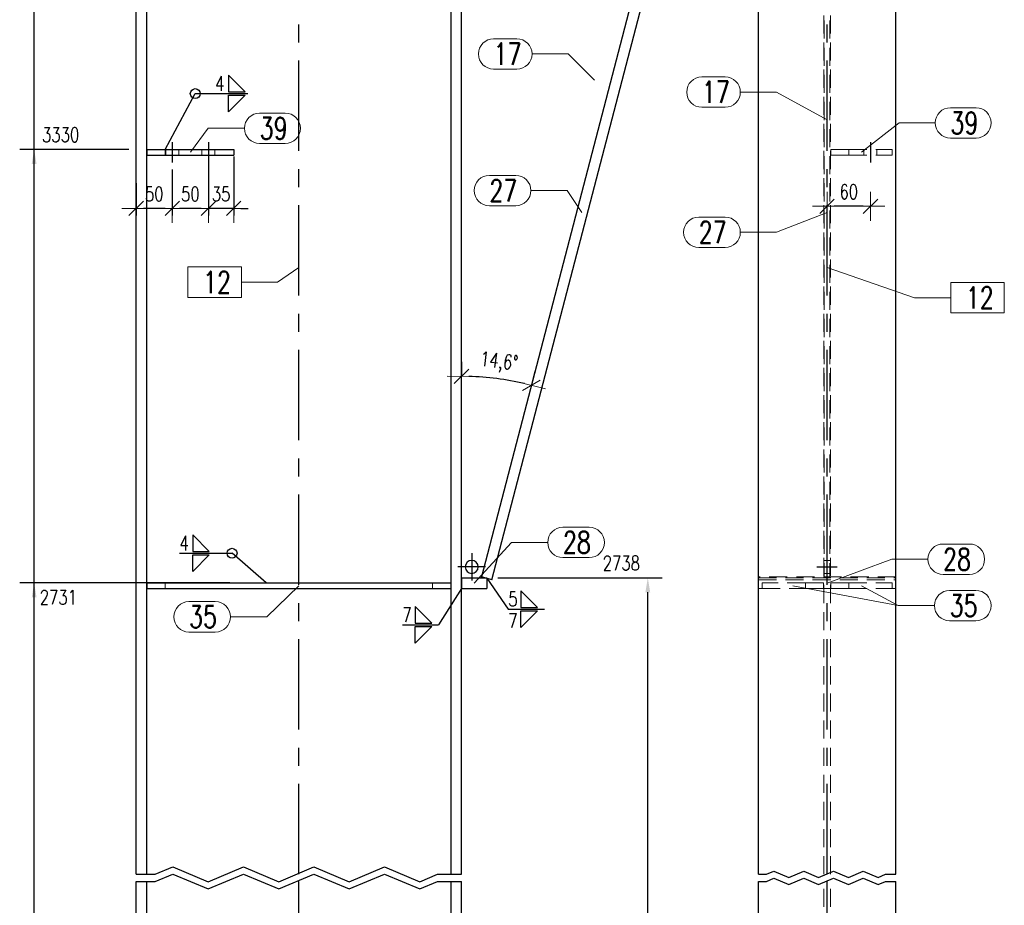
# Model space of a CAD drawing. Header units: millimetres. Extents: x 2097 to 3301, y 14853 to 15503.
# Tile 7 of 97: x 2339 to 2475, y 14957 to 15079. Entities that reach past the tile are written whole.
import ezdxf

# ---------------------------------------------------------------- set-up
doc = ezdxf.new("R2010")
doc.units = ezdxf.units.MM
doc.header["$LTSCALE"] = 10
doc.linetypes.add('HIDDEN', pattern=[0.375, 0.25, -0.125])
doc.linetypes.add('MITTE', pattern=[2, 1.25, -0.25, 0.25, -0.25])
doc.layers.get('Defpoints').update_dxf_attribs({"color": 1})
for name, color, linetype, lineweight in [('PS_DIM', 4, 'Continuous', 13), ('PS_Hidden', 2, 'HIDDEN', 9), ('PS_Pos', 1, 'Continuous', 15), ('PS_SOLID', 7, 'Continuous', 30)]:
    doc.layers.add(name, color=color, linetype=linetype, lineweight=lineweight)
for name, color, linetype in [('PS_MID', 5, 'MITTE'), ('PS_SHAPE', 3, 'Continuous'), ('PS_WELD', 1, 'Continuous')]:
    doc.layers.add(name, color=color, linetype=linetype)
doc.styles.add('simplex', font='simplex.shx', dxfattribs={"width": 0.75})
doc.dimstyles.new('1_10_GŁ_DS1-LS10', dxfattribs={"dimtxt": 2, "dimasz": 2, "dimexe": 2, "dimexo": 5, "dimgap": 1, "dimtad": 1, "dimjust": 4, "dimdec": 0, "dimlfac": 10, "dimtxsty": 'simplex', "dimblk1": 'NONE', "dimsah": 1, "dimcen": 2, "dimclrd": 256, "dimclre": 256, "dimclrt": 3, "dimadec": 1, "dimazin": 0, "dimtfac": 1, "dimtdec": 0, "dimtmove": 2, "dimatfit": 3, "dimfxl": 1, "dimarcsym": 0})
doc.dimstyles.new('1_10_PRZ', dxfattribs={"dimtxt": 2, "dimasz": 1, "dimexe": 2, "dimexo": 5, "dimgap": 1, "dimtad": 1, "dimdec": 0, "dimlfac": 10, "dimtxsty": 'simplex', "dimblk": 'dimznak', "dimcen": 2, "dimse1": 1, "dimse2": 1, "dimclrt": 3, "dimadec": 1, "dimazin": 0, "dimtfac": 1, "dimtdec": 0, "dimtix": 1, "dimtmove": 2, "dimatfit": 3, "dimldrblk": 'dim-grot', "dimfxl": 1, "dimarcsym": 0})
doc.dimstyles.new('1_10_SC', dxfattribs={"dimtxt": 2, "dimasz": 1, "dimexe": 1, "dimexo": 1, "dimgap": 1, "dimtad": 1, "dimdec": 0, "dimlfac": 10, "dimtxsty": 'simplex', "dimblk": 'dimznak', "dimcen": 2, "dimclrd": 256, "dimclre": 256, "dimclrt": 3, "dimadec": 1, "dimazin": 0, "dimtfac": 1, "dimtdec": 0, "dimtix": 1, "dimtmove": 2, "dimatfit": 3, "dimldrblk": 'dim-grot', "dimfxl": 1, "dimarcsym": 0})

# ---------------------------------------------------------------- blocks, each defined once
blk = doc.blocks.new('dimznak')
at = {"color": 0}
for points in [[(0, 2), (0, -2)], [(-2, 0), (2, 0)]]:
    blk.add_lwpolyline(points, dxfattribs=at)
at = {"color": 2}
blk.add_lwpolyline([(1, 1), (-1, -1)], dxfattribs=at)
blk = doc.blocks.new('*D214')
at = {"layer": 'Defpoints', "color": 0, "transparency": 16777216}
for p in [(2364.89, 15062.37), (2368.39, 15061.37), (2364.89, 15053.21)]:
    blk.add_point(p, dxfattribs=at)
at = {"layer": 'PS_DIM', "lineweight": -2, "transparency": 16777216}
for p, q in [((2364.89, 15061.37), (2364.89, 15052.21)), ((2368.39, 15060.37), (2368.39, 15052.21)), ((2363.89, 15053.21), (2362.89, 15053.21)), ((2368.39, 15053.21), (2364.89, 15053.21)), ((2369.39, 15053.21), (2370.39, 15053.21))]:
    blk.add_line(p, q, dxfattribs=at)
blk.add_blockref('dimznak', (2364.89, 15053.21), dxfattribs=at)
at = {"layer": 'PS_DIM', "lineweight": -2, "transparency": 16777216, "rotation": 180}
blk.add_blockref('dimznak', (2368.39, 15053.21), dxfattribs=at)
at = {"layer": 'PS_DIM', "color": 3, "transparency": 16777216, "insert": (2366.64, 15055.21), "char_height": 2, "attachment_point": 5, "style": 'simplex'}
blk.add_mtext('35', dxfattribs=at)
blk = doc.blocks.new('dim-grot')
blk.add_hatch(color=256).paths.add_polyline_path([(0, 0), (-2, 0.5), (-2, -0.5)])
blk.add_lwpolyline([(0, 0), (-2, 0.5), (-2, -0.5), (0, 0)])
blk = doc.blocks.new('*D215')
at = {"layer": 'Defpoints', "color": 0, "transparency": 16777216}
for p in [(2364.89, 15062.37), (2359.89, 15059.57), (2359.89, 15053.21)]:
    blk.add_point(p, dxfattribs=at)
at = {"layer": 'PS_DIM', "lineweight": -2, "transparency": 16777216}
for p, q in [((2364.89, 15061.37), (2364.89, 15052.21)), ((2359.89, 15058.57), (2359.89, 15052.21)), ((2363.89, 15053.21), (2360.89, 15053.21))]:
    blk.add_line(p, q, dxfattribs=at)
at = {"layer": 'PS_DIM', "lineweight": -2, "transparency": 16777216, "rotation": 180}
blk.add_blockref('dimznak', (2359.89, 15053.21), dxfattribs=at)
at = {"layer": 'PS_DIM', "lineweight": -2, "transparency": 16777216}
blk.add_blockref('dimznak', (2364.89, 15053.21), dxfattribs=at)
at = {"layer": 'PS_DIM', "color": 3, "transparency": 16777216, "insert": (2362.39, 15055.21), "char_height": 2, "attachment_point": 5, "style": 'simplex'}
blk.add_mtext('50', dxfattribs=at)
blk = doc.blocks.new('*D216')
at = {"layer": 'Defpoints', "color": 0, "transparency": 16777216}
for p in [(2359.89, 15059.57), (2354.89, 15057.72), (2354.89, 15053.21)]:
    blk.add_point(p, dxfattribs=at)
at = {"layer": 'PS_DIM', "lineweight": -2, "transparency": 16777216}
for p, q in [((2359.89, 15058.57), (2359.89, 15052.21)), ((2354.89, 15056.72), (2354.89, 15052.21)), ((2358.89, 15053.21), (2355.89, 15053.21))]:
    blk.add_line(p, q, dxfattribs=at)
at = {"layer": 'PS_DIM', "lineweight": -2, "transparency": 16777216, "rotation": 180}
blk.add_blockref('dimznak', (2354.89, 15053.21), dxfattribs=at)
at = {"layer": 'PS_DIM', "lineweight": -2, "transparency": 16777216}
blk.add_blockref('dimznak', (2359.89, 15053.21), dxfattribs=at)
at = {"layer": 'PS_DIM', "color": 3, "transparency": 16777216, "insert": (2357.39, 15055.21), "char_height": 2, "attachment_point": 5, "style": 'simplex'}
blk.add_mtext('50', dxfattribs=at)
blk = doc.blocks.new('*D217')
at = {"layer": 'Defpoints', "color": 0, "transparency": 16777216}
for p in [(2450.43, 15059.57), (2456.43, 15059.57), (2450.43, 15053.51)]:
    blk.add_point(p, dxfattribs=at)
at = {"layer": 'PS_DIM', "color": 0, "lineweight": -2, "transparency": 16777216}
blk.add_line((2455.43, 15053.51), (2451.43, 15053.51), dxfattribs=at)
at = {"layer": 'PS_DIM', "color": 0, "lineweight": -2, "transparency": 16777216, "rotation": 180}
blk.add_blockref('dimznak', (2450.43, 15053.51), dxfattribs=at)
at = {"layer": 'PS_DIM', "color": 0, "lineweight": -2, "transparency": 16777216}
blk.add_blockref('dimznak', (2456.43, 15053.51), dxfattribs=at)
at = {"layer": 'PS_DIM', "color": 3, "transparency": 16777216, "insert": (2453.43, 15055.51), "char_height": 2, "attachment_point": 5, "style": 'simplex'}
blk.add_mtext('60', dxfattribs=at)
blk = doc.blocks.new('*D222')
at = {"layer": 'Defpoints', "color": 0, "transparency": 16777216}
for p in [(2399.89, 15130.43), (2428.99, 15103.38), (2406.37, 15029.43), (2402.64, 15002.26), (2399.89, 14961.15)]:
    blk.add_point(p, dxfattribs=at)
at = {"layer": 'PS_DIM', "color": 0, "lineweight": -2, "transparency": 16777216}
blk.add_arc((2399.89, 14991.7), 38.29, 76.892, 88.5035, dxfattribs=at)
for p, rotation in [((2399.89, 15029.98), 179.2517640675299), ((2409.54, 15028.75), 346.1437342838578)]:
    blk.add_blockref('dimznak', p, dxfattribs=dict(at, rotation=rotation))
at = {"layer": 'PS_DIM', "color": 3, "transparency": 16777216, "insert": (2405.04, 15031.85), "char_height": 2, "attachment_point": 5, "rotation": 352.6977, "style": 'simplex'}
blk.add_mtext('14,6°', dxfattribs=at)
blk = doc.blocks.new('*D223')
at = {"layer": 'Defpoints', "color": 0, "transparency": 16777216}
for p in [(2355.63, 15170.21), (2399.89, 15130.43), (2404.73, 15113.57), (2431.49, 15102.02), (2399.89, 14961.15)]:
    blk.add_point(p, dxfattribs=at)
at = {"layer": 'PS_DIM', "color": 0, "lineweight": -2, "transparency": 16777216}
blk.add_arc((2399.89, 15130.43), 17.53, 273.268, 314.778, dxfattribs=at)
for p, rotation in [((2412.93, 15118.7), 46.41200191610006), ((2399.89, 15112.89), 181.6339994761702)]:
    blk.add_blockref('dimznak', p, dxfattribs=dict(at, rotation=rotation))
at = {"layer": 'PS_DIM', "color": 3, "transparency": 16777216, "insert": (2406.14, 15116.41), "char_height": 2, "attachment_point": 5, "rotation": 24.023, "style": 'simplex'}
blk.add_mtext('48,0°', dxfattribs=at)
blk = doc.blocks.new('*D224')
at = {"layer": 'Defpoints', "color": 0, "transparency": 16777216}
for p in [(2355.63, 15170.21), (2356.35, 15169.57), (2361.35, 15152.13), (2431.49, 15102.02), (2356.35, 14961.15)]:
    blk.add_point(p, dxfattribs=at)
at = {"layer": 'PS_DIM', "color": 0, "lineweight": -2, "transparency": 16777216}
blk.add_arc((2356.35, 15169.57), 18.14, 273.1592, 314.8868, dxfattribs=at)
for p, rotation in [((2369.84, 15157.44), 46.46638784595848), ((2356.35, 15151.43), 181.5796135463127)]:
    blk.add_blockref('dimznak', p, dxfattribs=dict(at, rotation=rotation))
at = {"layer": 'PS_DIM', "color": 3, "transparency": 16777216, "insert": (2362.84, 15155), "char_height": 2, "attachment_point": 5, "rotation": 24.023, "style": 'simplex'}
blk.add_mtext('48,0°', dxfattribs=at)
blk = doc.blocks.new('*D227')
at = {"layer": 'Defpoints', "color": 0, "transparency": 16777216}
for p in [(2340.79, 15001.45), (2372.85, 15001.45), (2399.89, 14919.15)]:
    blk.add_point(p, dxfattribs=at)
at = {"layer": 'PS_DIM', "lineweight": -2, "transparency": 16777216}
for p, q in [((2367.85, 15001.45), (2338.79, 15001.45)), ((2340.79, 14919.15), (2340.79, 14999.45)), ((2394.89, 14919.15), (2338.79, 14919.15))]:
    blk.add_line(p, q, dxfattribs=at)
at = {"layer": 'PS_DIM', "transparency": 16777216}
blk.add_solid([(2340.46, 14999.45), (2341.12, 14999.45), (2340.79, 15001.45)], dxfattribs=at)
at = {"layer": 'PS_DIM', "color": 3, "transparency": 16777216, "insert": (2344.13, 14999.44), "char_height": 2, "attachment_point": 5, "rotation": 0.0573, "style": 'simplex'}
blk.add_mtext('2731', dxfattribs=at)
blk = doc.blocks.new('_None')
blk = doc.blocks.new('*D228')
at = {"layer": 'Defpoints', "color": 0, "transparency": 16777216}
for p in [(2340.79, 15061.37), (2358.89, 15061.37), (2399.89, 14919.15)]:
    blk.add_point(p, dxfattribs=at)
at = {"layer": 'PS_DIM', "lineweight": -2, "transparency": 16777216}
for p, q in [((2353.89, 15061.37), (2338.79, 15061.37)), ((2340.79, 14919.15), (2340.79, 15059.37)), ((2394.89, 14919.15), (2338.79, 14919.15))]:
    blk.add_line(p, q, dxfattribs=at)
at = {"layer": 'PS_DIM', "transparency": 16777216}
blk.add_solid([(2340.46, 15059.37), (2341.12, 15059.37), (2340.79, 15061.37)], dxfattribs=at)
at = {"layer": 'PS_DIM', "color": 3, "transparency": 16777216, "insert": (2344.45, 15063.39), "char_height": 2, "attachment_point": 5, "rotation": 0.0573, "style": 'simplex'}
blk.add_mtext('3330', dxfattribs=at)
blk = doc.blocks.new('*D229')
at = {"layer": 'Defpoints', "color": 0, "transparency": 16777216}
for p in [(2340.79, 15170.88), (2354.89, 15170.88), (2399.89, 14919.15)]:
    blk.add_point(p, dxfattribs=at)
at = {"layer": 'PS_DIM', "lineweight": -2, "transparency": 16777216}
for p, q in [((2349.89, 15170.88), (2338.79, 15170.88)), ((2340.79, 14919.15), (2340.79, 15168.88)), ((2394.89, 14919.15), (2338.79, 14919.15))]:
    blk.add_line(p, q, dxfattribs=at)
at = {"layer": 'PS_DIM', "transparency": 16777216}
blk.add_solid([(2340.46, 15168.88), (2341.12, 15168.88), (2340.79, 15170.88)], dxfattribs=at)
at = {"layer": 'PS_DIM', "color": 3, "transparency": 16777216, "insert": (2344.45, 15168.81), "char_height": 2, "attachment_point": 5, "rotation": 0.0573, "style": 'simplex'}
blk.add_mtext('4425', dxfattribs=at)
blk = doc.blocks.new('*D230')
at = {"layer": 'Defpoints', "color": 0, "transparency": 16777216}
for p in [(2340.79, 15171.7), (2356.97, 15171.7), (2399.89, 14919.15)]:
    blk.add_point(p, dxfattribs=at)
at = {"layer": 'PS_DIM', "lineweight": -2, "transparency": 16777216}
for p, q in [((2351.97, 15171.7), (2338.79, 15171.7)), ((2340.79, 14919.15), (2340.79, 15169.7)), ((2394.89, 14919.15), (2338.79, 14919.15))]:
    blk.add_line(p, q, dxfattribs=at)
at = {"layer": 'PS_DIM', "transparency": 16777216}
blk.add_solid([(2340.46, 15169.7), (2341.12, 15169.7), (2340.79, 15171.7)], dxfattribs=at)
at = {"layer": 'PS_DIM', "color": 3, "transparency": 16777216, "insert": (2344.45, 15173.72), "char_height": 2, "attachment_point": 5, "rotation": 0.0573, "style": 'simplex'}
blk.add_mtext('4433', dxfattribs=at)
blk = doc.blocks.new('*D263')
at = {"layer": 'Defpoints', "color": 0, "transparency": 16777216}
for p in [(2399.89, 15002.15), (2425.64, 15002.15), (2399.89, 14919.15)]:
    blk.add_point(p, dxfattribs=at)
at = {"layer": 'PS_DIM', "lineweight": -2, "transparency": 16777216}
for p, q in [((2404.89, 15002.15), (2427.64, 15002.15)), ((2425.64, 14919.15), (2425.64, 15000.15)), ((2404.89, 14919.15), (2427.64, 14919.15))]:
    blk.add_line(p, q, dxfattribs=at)
at = {"layer": 'PS_DIM', "transparency": 16777216}
blk.add_solid([(2425.31, 15000.15), (2425.97, 15000.15), (2425.64, 15002.15)], dxfattribs=at)
at = {"layer": 'PS_DIM', "color": 3, "transparency": 16777216, "insert": (2421.98, 15004.17), "char_height": 2, "attachment_point": 5, "rotation": 0.0573, "style": 'simplex'}
blk.add_mtext('2738', dxfattribs=at)
blk = doc.blocks.new('*X776')
at = {"color": 1}
for p, q in [((2354.89, 14961.15), (2357.54, 14961.15)), ((2357.54, 14961.15), (2359.98, 14962.18)), ((2357.54, 14960.15), (2359.98, 14961.18)), ((2359.98, 14962.18), (2364.85, 14960.12)), ((2359.98, 14961.18), (2364.85, 14959.12)), ((2364.85, 14960.12), (2369.73, 14962.18)), ((2364.85, 14959.12), (2369.73, 14961.18)), ((2369.73, 14962.18), (2374.6, 14960.12)), ((2369.73, 14961.18), (2374.6, 14959.12)), ((2374.6, 14960.12), (2379.48, 14962.18)), ((2374.6, 14959.12), (2379.48, 14961.18)), ((2379.48, 14962.18), (2384.36, 14960.12)), ((2379.48, 14961.18), (2384.36, 14959.12)), ((2384.36, 14960.12), (2389.23, 14962.18)), ((2384.36, 14959.12), (2389.23, 14961.18)), ((2389.23, 14962.18), (2394.11, 14960.12)), ((2389.23, 14961.18), (2394.11, 14959.12)), ((2394.11, 14960.12), (2396.55, 14961.15)), ((2396.55, 14961.15), (2399.89, 14961.15)), ((2354.89, 14960.15), (2357.54, 14960.15)), ((2394.11, 14959.12), (2396.55, 14960.15)), ((2396.55, 14960.15), (2399.89, 14960.15))]:
    blk.add_line(p, q, dxfattribs=at)
at = {"layer": 'PS_Hidden', "color": 2, "linetype": 'HIDDEN'}
for p, q in [((2358.89, 15060.57), (2358.89, 15061.37)), ((2358.99, 15060.57), (2358.99, 15061.37)), ((2360.79, 15060.57), (2360.79, 15061.37)), ((2363.99, 15060.57), (2363.99, 15061.37)), ((2365.79, 15060.57), (2365.79, 15061.37)), ((2358.89, 15000.65), (2358.89, 15001.45)), ((2395.89, 15001.45), (2395.89, 15000.65))]:
    blk.add_line(p, q, dxfattribs=at)
at = {"layer": 'PS_MID', "color": 5, "linetype": 'MITTE'}
for p, q in [((2377.39, 14961.15), (2377.39, 15175.88)), ((2359.89, 15062.37), (2359.89, 15059.57)), ((2364.89, 15062.37), (2364.89, 15059.57)), ((2401.29, 15005.55), (2401.29, 15001.75)), ((2403.19, 15003.65), (2399.39, 15003.65)), ((2377.39, 14914.15), (2377.39, 14960.15))]:
    blk.add_line(p, q, dxfattribs=at)
at = {"layer": 'PS_SOLID', "color": 7, "linetype": 'Continuous'}
for p, q in [((2354.89, 14961.15), (2354.89, 15170.88)), ((2356.35, 14961.15), (2356.35, 15169.57)), ((2398.43, 14961.15), (2398.43, 15131.74)), ((2399.89, 14961.15), (2399.89, 15130.43)), ((2428.99, 15103.38), (2402.64, 15002.26)), ((2404.09, 15001.88), (2430.43, 15102.97)), ((2356.39, 15061.37), (2356.39, 15060.57)), ((2356.39, 15061.37), (2368.39, 15061.37)), ((2356.39, 15060.57), (2368.39, 15060.57)), ((2368.39, 15061.37), (2368.39, 15060.57)), ((2399.89, 15002.15), (2403.39, 15002.15)), ((2399.89, 15002.15), (2399.89, 15000.65)), ((2402.64, 15002.26), (2402.62, 15002.15)), ((2404.09, 15001.88), (2402.64, 15002.26)), ((2403.39, 15002.15), (2403.39, 15000.65)), ((2356.39, 15001.45), (2398.39, 15001.45)), ((2356.39, 15001.45), (2356.39, 15000.65)), ((2356.39, 15000.65), (2398.39, 15000.65)), ((2398.39, 15001.45), (2398.39, 15000.65)), ((2399.89, 15000.65), (2403.39, 15000.65)), ((2354.89, 14919.15), (2354.89, 14960.15)), ((2356.35, 14919.15), (2356.35, 14960.15)), ((2398.43, 14919.15), (2398.43, 14960.15)), ((2399.89, 14919.15), (2399.89, 14960.15))]:
    blk.add_line(p, q, dxfattribs=at)
at = {"layer": 'PS_SOLID', "color": 7, "extrusion": (0, 0, -1)}
blk.add_circle((-2401.29, 15003.65), 0.9, dxfattribs=at)
blk = doc.blocks.new('*X777')
at = {"color": 1}
for p, q in [((2369.46, 15045.11), (2362.04, 15045.11)), ((2362.04, 15045.11), (2362.04, 15040.91)), ((2369.46, 15040.91), (2369.46, 15045.11)), ((2377.39, 15045.02), (2374.46, 15043.01)), ((2369.46, 15043.01), (2374.46, 15043.01)), ((2362.04, 15040.91), (2369.46, 15040.91))]:
    blk.add_line(p, q, dxfattribs=at)
at = {"color": 30, "style": 'simplex', "width": 0.75}
blk.add_text('12', height=3, dxfattribs=at).set_placement((2364.14, 15041.51))
blk = doc.blocks.new('*X778')
at = {"color": 1}
for p, q in [((2404.32, 15076.66), (2407.53, 15076.66)), ((2409.63, 15074.56), (2414.63, 15074.56)), ((2418.27, 15070.95), (2414.63, 15074.56)), ((2404.32, 15072.46), (2407.53, 15072.46))]:
    blk.add_line(p, q, dxfattribs=at)
for centre, start, end in [((2404.32, 15074.56), 90, 270), ((2407.53, 15074.56), 270, 90)]:
    blk.add_arc(centre, 2.1, start, end, dxfattribs=at)
at = {"color": 2, "style": 'simplex', "width": 0.75}
blk.add_text('17', height=3, dxfattribs=at).set_placement((2404.32, 15073.06))
blk = doc.blocks.new('*X779')
at = {"color": 1}
for p, q in [((2403.73, 15057.78), (2407.37, 15057.78)), ((2409.47, 15055.68), (2414.47, 15055.68)), ((2416.54, 15052.63), (2414.47, 15055.68)), ((2403.73, 15053.58), (2407.37, 15053.58))]:
    blk.add_line(p, q, dxfattribs=at)
for centre, start, end in [((2403.73, 15055.68), 90, 270), ((2407.37, 15055.68), 270, 90)]:
    blk.add_arc(centre, 2.1, start, end, dxfattribs=at)
at = {"color": 2, "style": 'simplex', "width": 0.75}
blk.add_text('27', height=3, dxfattribs=at).set_placement((2403.73, 15054.18))
blk = doc.blocks.new('*X780')
at = {"color": 1}
for p, q in [((2371.97, 15066.39), (2375.5, 15066.39)), ((2362.39, 15060.97), (2364.87, 15064.29)), ((2364.87, 15064.29), (2369.87, 15064.29)), ((2371.97, 15062.19), (2375.5, 15062.19))]:
    blk.add_line(p, q, dxfattribs=at)
for centre, start, end in [((2371.97, 15064.29), 90, 270), ((2375.5, 15064.29), 270, 90)]:
    blk.add_arc(centre, 2.1, start, end, dxfattribs=at)
at = {"color": 2, "style": 'simplex', "width": 0.75}
blk.add_text('39', height=3, dxfattribs=at).set_placement((2371.97, 15062.79))
blk = doc.blocks.new('*X790')
at = {"color": 1}
for p, q in [((2377.39, 15001.05), (2372.94, 14996.74)), ((2362.2, 14998.84), (2365.84, 14998.84)), ((2367.94, 14996.74), (2372.94, 14996.74)), ((2362.2, 14994.64), (2365.84, 14994.64))]:
    blk.add_line(p, q, dxfattribs=at)
for centre, start, end in [((2362.2, 14996.74), 90, 270), ((2365.84, 14996.74), 270, 90)]:
    blk.add_arc(centre, 2.1, start, end, dxfattribs=at)
at = {"color": 2, "style": 'simplex', "width": 0.75}
blk.add_text('35', height=3, dxfattribs=at).set_placement((2362.2, 14995.24))
blk = doc.blocks.new('*X791')
at = {"color": 1}
for p, q in [((2377.39, 15001.05), (2372.94, 14996.74)), ((2362.2, 14998.84), (2365.84, 14998.84)), ((2367.94, 14996.74), (2372.94, 14996.74)), ((2362.2, 14994.64), (2365.84, 14994.64))]:
    blk.add_line(p, q, dxfattribs=at)
for centre, start, end in [((2362.2, 14996.74), 90, 270), ((2365.84, 14996.74), 270, 90)]:
    blk.add_arc(centre, 2.1, start, end, dxfattribs=at)
at = {"color": 2, "style": 'simplex', "width": 0.75}
blk.add_text('35', height=3, dxfattribs=at).set_placement((2362.2, 14995.24))
blk = doc.blocks.new('*X792')
at = {"color": 1}
for p, q in [((2413.9, 15009.13), (2417.54, 15009.13)), ((2401.64, 15001.4), (2406.8, 15007.03)), ((2406.8, 15007.03), (2411.8, 15007.03)), ((2413.9, 15004.93), (2417.54, 15004.93))]:
    blk.add_line(p, q, dxfattribs=at)
for centre, start, end in [((2413.9, 15007.03), 90, 270), ((2417.54, 15007.03), 270, 90)]:
    blk.add_arc(centre, 2.1, start, end, dxfattribs=at)
at = {"color": 2, "style": 'simplex', "width": 0.75}
blk.add_text('28', height=3, dxfattribs=at).set_placement((2413.9, 15005.53))
blk = doc.blocks.new('*X794')
at = {"color": 1}
for p, q in [((2440.93, 14961.15), (2442.05, 14961.15)), ((2442.05, 14961.15), (2443.08, 14961.59)), ((2443.08, 14961.59), (2445.14, 14960.72)), ((2445.14, 14960.72), (2447.2, 14961.59)), ((2447.2, 14961.59), (2449.26, 14960.72)), ((2449.26, 14960.72), (2451.32, 14961.59)), ((2451.32, 14961.59), (2453.38, 14960.72)), ((2453.38, 14960.72), (2455.43, 14961.59)), ((2455.43, 14961.59), (2457.49, 14960.72)), ((2457.49, 14960.72), (2458.52, 14961.15)), ((2458.52, 14961.15), (2459.93, 14961.15)), ((2440.93, 14960.15), (2442.05, 14960.15)), ((2442.05, 14960.15), (2443.08, 14960.59)), ((2443.08, 14960.59), (2445.14, 14959.72)), ((2445.14, 14959.72), (2447.2, 14960.59)), ((2447.2, 14960.59), (2449.26, 14959.72)), ((2449.26, 14959.72), (2451.32, 14960.59)), ((2451.32, 14960.59), (2453.38, 14959.72)), ((2453.38, 14959.72), (2455.43, 14960.59)), ((2455.43, 14960.59), (2457.49, 14959.72)), ((2457.49, 14959.72), (2458.52, 14960.15)), ((2458.52, 14960.15), (2459.93, 14960.15))]:
    blk.add_line(p, q, dxfattribs=at)
at = {"layer": 'PS_Hidden', "color": 2, "linetype": 'HIDDEN'}
for p, q in [((2449.96, 14961.15), (2449.96, 15169.57)), ((2450.9, 14961.15), (2450.9, 15169.57)), ((2450.03, 15127.93), (2450.03, 15002.15)), ((2450.83, 15127.93), (2450.83, 15002.15)), ((2450.93, 15061.37), (2453.43, 15061.37)), ((2450.93, 15060.57), (2450.93, 15061.37)), ((2453.43, 15060.57), (2450.93, 15060.57)), ((2453.43, 15061.37), (2459.43, 15061.37)), ((2453.43, 15061.37), (2453.43, 15060.57)), ((2453.43, 15060.57), (2459.43, 15060.57)), ((2455.53, 15060.57), (2455.53, 15061.37)), ((2457.33, 15060.57), (2457.33, 15061.37)), ((2459.43, 15061.37), (2459.43, 15060.57)), ((2450.83, 15004.55), (2450.03, 15004.55)), ((2459.93, 15002.26), (2440.93, 15002.26)), ((2440.93, 15002.15), (2459.93, 15002.15)), ((2440.93, 15001.88), (2459.93, 15001.88)), ((2450.83, 15002.75), (2450.03, 15002.75)), ((2450.83, 15002.15), (2450.03, 15002.15)), ((2440.93, 15000.65), (2441.43, 15000.65)), ((2441.43, 15001.45), (2441.43, 15000.65)), ((2447.43, 15001.45), (2441.43, 15001.45)), ((2441.43, 15000.65), (2447.43, 15000.65)), ((2447.43, 15001.45), (2449.93, 15001.45)), ((2447.43, 15000.65), (2447.43, 15001.45)), ((2449.93, 15000.65), (2447.43, 15000.65)), ((2449.93, 15001.45), (2449.93, 15000.65)), ((2449.93, 15000.65), (2450.93, 15000.65)), ((2450.93, 15000.65), (2450.93, 15001.45)), ((2450.93, 15001.45), (2453.43, 15001.45)), ((2453.43, 15000.65), (2450.93, 15000.65)), ((2453.43, 15001.45), (2459.43, 15001.45)), ((2453.43, 15001.45), (2453.43, 15000.65)), ((2453.43, 15000.65), (2459.43, 15000.65)), ((2459.43, 15001.45), (2459.43, 15000.65)), ((2459.43, 15000.65), (2459.93, 15000.65)), ((2449.96, 14919.15), (2449.96, 14960.15)), ((2450.9, 14919.15), (2450.9, 14960.15))]:
    blk.add_line(p, q, dxfattribs=at)
at = {"layer": 'PS_MID', "color": 5, "linetype": 'MITTE'}
for p, q in [((2450.43, 14961.15), (2450.43, 15175.88)), ((2456.43, 15062.37), (2456.43, 15059.57)), ((2456.43, 15062.37), (2456.43, 15059.57)), ((2449.03, 15003.65), (2451.83, 15003.65)), ((2450.43, 14914.15), (2450.43, 14960.15))]:
    blk.add_line(p, q, dxfattribs=at)
at = {"layer": 'PS_SOLID', "color": 7, "linetype": 'Continuous'}
for p, q in [((2440.93, 14961.15), (2440.93, 15170.88)), ((2459.93, 14961.15), (2459.93, 15170.88)), ((2440.93, 14919.15), (2440.93, 14960.15)), ((2459.93, 14919.15), (2459.93, 14960.15))]:
    blk.add_line(p, q, dxfattribs=at)
blk = doc.blocks.new('*X795')
at = {"color": 1}
for p, q in [((2450.43, 15052.63), (2443.43, 15049.91)), ((2432.69, 15052.01), (2436.33, 15052.01)), ((2438.43, 15049.91), (2443.43, 15049.91)), ((2432.69, 15047.81), (2436.33, 15047.81))]:
    blk.add_line(p, q, dxfattribs=at)
for centre, start, end in [((2432.69, 15049.91), 90, 270), ((2436.33, 15049.91), 270, 90)]:
    blk.add_arc(centre, 2.1, start, end, dxfattribs=at)
at = {"color": 2, "style": 'simplex', "width": 0.75}
blk.add_text('27', height=3, dxfattribs=at).set_placement((2432.69, 15048.41))
blk = doc.blocks.new('*X796')
at = {"color": 1}
for p, q in [((2467.49, 15067.13), (2471.02, 15067.13)), ((2455.18, 15060.97), (2460.39, 15065.03)), ((2460.39, 15065.03), (2465.39, 15065.03)), ((2467.49, 15062.93), (2471.02, 15062.93))]:
    blk.add_line(p, q, dxfattribs=at)
for centre, start, end in [((2467.49, 15065.03), 90, 270), ((2471.02, 15065.03), 270, 90)]:
    blk.add_arc(centre, 2.1, start, end, dxfattribs=at)
at = {"color": 2, "style": 'simplex', "width": 0.75}
blk.add_text('39', height=3, dxfattribs=at).set_placement((2467.49, 15063.53))
blk = doc.blocks.new('*X797')
at = {"color": 1}
for p, q in [((2433.12, 15071.39), (2436.33, 15071.39)), ((2438.43, 15069.29), (2443.43, 15069.29)), ((2450.43, 15065.45), (2443.43, 15069.29)), ((2433.12, 15067.19), (2436.33, 15067.19))]:
    blk.add_line(p, q, dxfattribs=at)
for centre, start, end in [((2433.12, 15069.29), 90, 270), ((2436.33, 15069.29), 270, 90)]:
    blk.add_arc(centre, 2.1, start, end, dxfattribs=at)
at = {"color": 2, "style": 'simplex', "width": 0.75}
blk.add_text('17', height=3, dxfattribs=at).set_placement((2433.12, 15067.79))
blk = doc.blocks.new('*X798')
at = {"color": 1}
for p, q in [((2450.43, 15045.02), (2462.52, 15040.86)), ((2474.93, 15042.96), (2467.52, 15042.96)), ((2467.52, 15042.96), (2467.52, 15038.76)), ((2474.93, 15038.76), (2474.93, 15042.96)), ((2462.52, 15040.86), (2467.52, 15040.86)), ((2467.52, 15038.76), (2474.93, 15038.76))]:
    blk.add_line(p, q, dxfattribs=at)
at = {"color": 30, "style": 'simplex', "width": 0.75}
blk.add_text('12', height=3, dxfattribs=at).set_placement((2469.62, 15039.36))
blk = doc.blocks.new('*X808')
at = {"color": 1}
for p, q in [((2466.47, 15006.81), (2470.11, 15006.81)), ((2450.43, 15001.4), (2459.37, 15004.71)), ((2459.37, 15004.71), (2464.37, 15004.71)), ((2466.47, 15002.61), (2470.11, 15002.61))]:
    blk.add_line(p, q, dxfattribs=at)
for centre, start, end in [((2466.47, 15004.71), 90, 270), ((2470.11, 15004.71), 270, 90)]:
    blk.add_arc(centre, 2.1, start, end, dxfattribs=at)
at = {"color": 2, "style": 'simplex', "width": 0.75}
blk.add_text('28', height=3, dxfattribs=at).set_placement((2466.47, 15003.21))
blk = doc.blocks.new('*X809')
at = {"color": 1}
for p, q in [((2445.68, 15001.05), (2460.27, 14998.29)), ((2467.37, 15000.39), (2471.01, 15000.39)), ((2460.27, 14998.29), (2465.27, 14998.29)), ((2467.37, 14996.19), (2471.01, 14996.19))]:
    blk.add_line(p, q, dxfattribs=at)
for centre, start, end in [((2467.37, 14998.29), 90, 270), ((2471.01, 14998.29), 270, 90)]:
    blk.add_arc(centre, 2.1, start, end, dxfattribs=at)
at = {"color": 2, "style": 'simplex', "width": 0.75}
blk.add_text('35', height=3, dxfattribs=at).set_placement((2467.37, 14996.79))
blk = doc.blocks.new('*X810')
at = {"color": 1}
for p, q in [((2455.18, 15001.05), (2460.27, 14998.29)), ((2467.37, 15000.39), (2471.01, 15000.39)), ((2460.27, 14998.29), (2465.27, 14998.29)), ((2467.37, 14996.19), (2471.01, 14996.19))]:
    blk.add_line(p, q, dxfattribs=at)
for centre, start, end in [((2467.37, 14998.29), 90, 270), ((2471.01, 14998.29), 270, 90)]:
    blk.add_arc(centre, 2.1, start, end, dxfattribs=at)
at = {"color": 2, "style": 'simplex', "width": 0.75}
blk.add_text('35', height=3, dxfattribs=at).set_placement((2467.37, 14996.79))
blk = doc.blocks.new('*X918')
at = {"color": 2}
for p, q in [((2369.97, 15069.31), (2367.67, 15071.61)), ((2367.67, 15071.61), (2367.67, 15069.31)), ((2367.67, 15069.31), (2369.97, 15069.31)), ((2367.67, 15068.85), (2369.97, 15068.85)), ((2369.97, 15068.85), (2367.67, 15066.55)), ((2367.67, 15066.55), (2367.67, 15068.85))]:
    blk.add_line(p, q, dxfattribs=at)
at = {"color": 9}
for p, q in [((2358.89, 15061.37), (2363.07, 15069.08)), ((2363.07, 15069.08), (2370.35, 15069.08))]:
    blk.add_line(p, q, dxfattribs=at)
blk.add_circle((2363.07, 15069.08), 0.69, dxfattribs=at)
at = {"color": 3, "style": 'simplex', "width": 0.75}
blk.add_text('4', height=2, dxfattribs=at).set_placement((2365.83, 15069.48))
blk = doc.blocks.new('*X919')
at = {"color": 2}
for p, q in [((2365.01, 15005.76), (2362.71, 15008.06)), ((2362.71, 15008.06), (2362.71, 15005.76)), ((2362.71, 15005.76), (2365.01, 15005.76)), ((2362.71, 15005.3), (2365.01, 15005.3)), ((2365.01, 15005.3), (2362.71, 15003)), ((2362.71, 15003), (2362.71, 15005.3))]:
    blk.add_line(p, q, dxfattribs=at)
at = {"color": 9}
for p in [(2360.87, 15005.53), (2372.85, 15001.45)]:
    blk.add_line(p, (2368.15, 15005.53), dxfattribs=at)
blk.add_circle((2368.15, 15005.53), 0.69, dxfattribs=at)
at = {"color": 3, "style": 'simplex', "width": 0.75}
blk.add_text('4', height=2, dxfattribs=at).set_placement((2360.87, 15005.93))
blk = doc.blocks.new('*X921')
at = {"color": 9}
for p, q in [((2403.37, 15002.07), (2406.34, 14997.82)), ((2406.34, 14997.82), (2411.34, 14997.82))]:
    blk.add_line(p, q, dxfattribs=at)
at = {"color": 3}
for p, q in [((2410.4, 14998.05), (2408.1, 15000.35)), ((2408.1, 15000.35), (2408.1, 14998.05)), ((2408.1, 14998.05), (2410.4, 14998.05)), ((2408.1, 14997.59), (2410.4, 14997.59)), ((2410.4, 14997.59), (2408.1, 14995.29)), ((2408.1, 14995.29), (2408.1, 14997.59))]:
    blk.add_line(p, q, dxfattribs=at)
at = {"color": 2, "style": 'simplex', "width": 0.75}
for s, p in [('5', (2406.34, 14998.22)), ('7', (2406.34, 14995.22))]:
    blk.add_text(s, height=2, dxfattribs=at).set_placement(p)
blk = doc.blocks.new('*X923')
at = {"color": 9}
for p in [(2399.89, 15000.65), (2391.7, 14995.62)]:
    blk.add_line(p, (2396.7, 14995.62), dxfattribs=at)
at = {"color": 3}
for p, q in [((2395.76, 14995.85), (2393.46, 14998.15)), ((2393.46, 14998.15), (2393.46, 14995.85)), ((2393.46, 14995.85), (2395.76, 14995.85)), ((2393.46, 14995.39), (2395.76, 14995.39)), ((2395.76, 14995.39), (2393.46, 14993.09)), ((2393.46, 14993.09), (2393.46, 14995.39))]:
    blk.add_line(p, q, dxfattribs=at)
at = {"color": 2, "style": 'simplex', "width": 0.75}
blk.add_text('7', height=2, dxfattribs=at).set_placement((2391.7, 14996.02))

msp = doc.modelspace()

# ---------------------------------------------------------------- block references
at = {"layer": 'PS_Pos'}
for name in ['*X778', '*X797', '*X796', '*X780', '*X779', '*X795', '*X777', '*X798', '*X792', '*X808', '*X790', '*X791', '*X809', '*X810']:
    msp.add_blockref(name, (0, 0), dxfattribs=at)
at = {"layer": 'PS_SHAPE', "color": 3}
for name in ['*X776', '*X794']:
    msp.add_blockref(name, (0, 0), dxfattribs=at)
at = {"layer": 'PS_WELD'}
for name in ['*X918', '*X919', '*X921', '*X923']:
    msp.add_blockref(name, (0, 0), dxfattribs=at)

# ---------------------------------------------------------------- dimensions: what is measured, and where the dimension line sits
at = {"layer": 'PS_DIM'}
for base, p2, text, picture, middle in [((2340.79, 15171.7), (2356.97, 15171.7), '4433', '*D230', (2344.45, 15173.72)), ((2340.79, 15170.88), (2354.89, 15170.88), '4425', '*D229', (2344.45, 15168.81)), ((2340.79, 15061.37), (2358.89, 15061.37), '3330', '*D228', (2344.45, 15063.39)), ((2425.64, 15002.15), (2399.89, 15002.15), '2738', '*D263', (2421.98, 15004.17)), ((2340.79, 15001.45), (2372.85, 15001.45), '2731', '*D227', (2344.13, 14999.44))]:
    dim = msp.add_linear_dim(base=base, p1=(2399.89, 14919.15), p2=p2, angle=90, text=text, dimstyle='1_10_GŁ_DS1-LS10', dxfattribs=at)
    dim.commit()
    dim.dimension.update_dxf_attribs({"geometry": picture, "text_midpoint": middle, "dimtype": 128, "text_rotation": 0.0573})
for base, line1, line2, picture, middle in [((2361.35, 15152.13), ((2431.49, 15102.02), (2355.63, 15170.21)), ((2356.35, 14961.15), (2356.35, 15169.57)), '*D224', (2362.84, 15155)), ((2404.73, 15113.57), ((2431.49, 15102.02), (2355.63, 15170.21)), ((2399.89, 14961.15), (2399.89, 15130.43)), '*D223', (2406.14, 15116.41)), ((2406.37, 15029.43), ((2428.99, 15103.38), (2402.64, 15002.26)), ((2399.89, 14961.15), (2399.89, 15130.43)), '*D222', (2405.04, 15031.85))]:
    dim = msp.add_angular_dim_2l(base=base, line1=line1, line2=line2, dimstyle='1_10_PRZ', dxfattribs=at)
    dim.commit()
    dim.dimension.update_dxf_attribs({"geometry": picture, "text_midpoint": middle})
for base, p1, p2, dimstyle, picture, middle in [((2359.89, 15053.21), (2364.89, 15062.37), (2359.89, 15059.57), '1_10_SC', '*D215', (2362.39, 15055.21)), ((2364.89, 15053.21), (2368.39, 15061.37), (2364.89, 15062.37), '1_10_SC', '*D214', (2366.64, 15055.21)), ((2354.89, 15053.21), (2359.89, 15059.57), (2354.89, 15057.72), '1_10_SC', '*D216', (2357.39, 15055.21)), ((2450.43, 15053.51), (2456.43, 15059.57), (2450.43, 15059.57), '1_10_PRZ', '*D217', (2453.43, 15055.51))]:
    dim = msp.add_linear_dim(base=base, p1=p1, p2=p2, dimstyle=dimstyle, dxfattribs=at)
    dim.commit()
    dim.dimension.update_dxf_attribs({"geometry": picture, "text_midpoint": middle})

doc.saveas('drawing.dxf')
